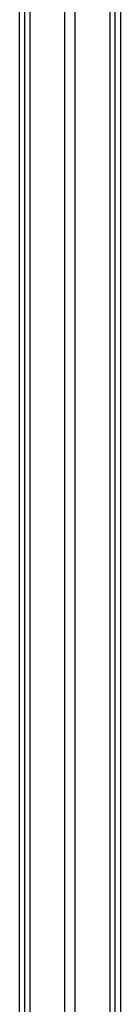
# Model space of a CAD drawing. Header units: millimetres. Extents: x -250 to 250, y -226 to 214.
# Tile 219 of 240: x 153.37 to 155.16, y -133.53 to -116.15. Entities that reach past the tile are written whole.
import ezdxf

# ---------------------------------------------------------------- set-up
doc = ezdxf.new("R2010")
doc.units = ezdxf.units.MM
doc.layers.add('Livello 01', color=7, linetype='Continuous')

msp = doc.modelspace()

# ---------------------------------------------------------------- linework, layer by layer
at = {"layer": 'Livello 01', "color": 31, "true_color": 0xffcc66}
for p, q in [((153.465, -136.02, 195.939), (153.465, -45.006, 195.939)), ((154.173, -155.006, 256.94), (154.173, -45.006, 256.94)), ((154.356, -155.006, 134.94), (154.356, -45.006, 134.94)), ((155.065, -137.499, 195.941), (155.065, -45.006, 195.941))]:
    msp.add_line(p, q, dxfattribs=at)
for points in [[(153.373, -155.006, 256.939), (153.373, -45.006, 256.939)], [(153.556, -45.006, 134.939), (153.556, -155.006, 134.939)], [(154.973, -155.006, 256.941), (154.973, -45.006, 256.941)], [(155.156, -45.006, 134.941), (155.156, -155.006, 134.941)]]:
    msp.add_open_spline(points, degree=1, dxfattribs=at)

doc.saveas('drawing.dxf')
